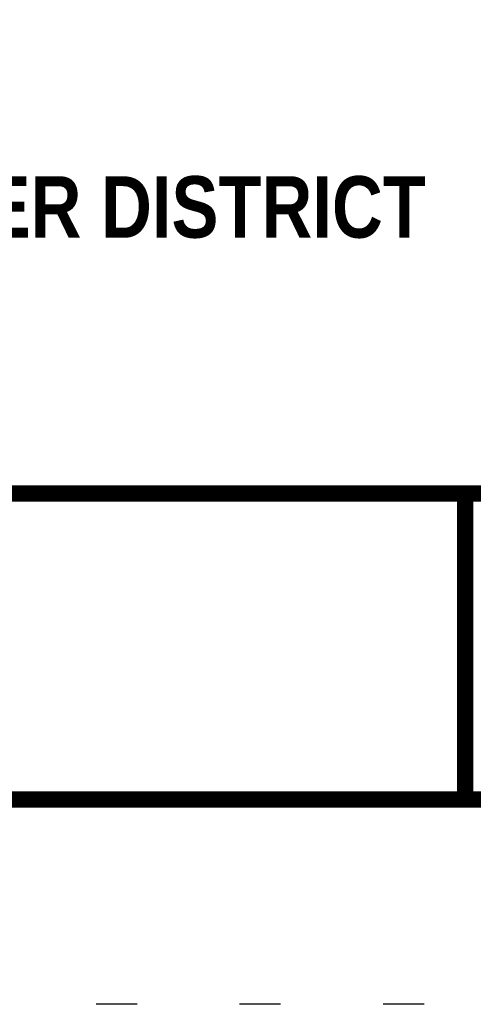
# Model space of a CAD drawing. Extents: x 0 to 8.5, y 0 to 11.
# Tile 2 of 166: x 5.4 to 6.5, y 0 to 2.4. Entities that reach past the tile are written whole.
import ezdxf
from ezdxf.enums import TextEntityAlignment as Align

# ---------------------------------------------------------------- set-up
doc = ezdxf.new("R2010")
doc.units = 0
doc.header["$MEASUREMENT"] = 0
doc.linetypes.add('DOT2', pattern=[0.125, 0, -0.125])
doc.layers.get('DEFPOINTS').update_dxf_attribs({"linetype": 'CONTINUOUS'})
doc.layers.add('BORDER', color=7, linetype='CONTINUOUS')
doc.layers.add('TEXT', color=255, linetype='CONTINUOUS')
doc.styles.add('TECHNICAL', font='techb___.ttf')

msp = doc.modelspace()

# ---------------------------------------------------------------- linework, layer by layer
at = {"layer": 'BORDER', "const_width": 0.04}
msp.add_lwpolyline([(0.5, 0.5), (0.5, 10.5), (8, 10.5), (8, 0.5)], close=True, dxfattribs=at)
for points in [[(0.5, 1.24672), (8, 1.24672)], [(6.50001, 1.24672), (6.50001, 0.5)]]:
    msp.add_lwpolyline(points, dxfattribs=at)
at = {"layer": 'DEFPOINTS', "linetype": 'DOT2', "ltscale": 2}
msp.add_lwpolyline([(0, 0), (0, 11), (8.5, 11), (8.5, 0)], close=True, dxfattribs=at)

# ---------------------------------------------------------------- texts
at = {"layer": 'TEXT', "color": 7, "style": 'TECHNICAL'}
msp.add_text('BELMONT COUNTY WATER AND SEWER DISTRICT', height=0.15, dxfattribs=at).set_placement((6.40422, 1.94568), align=Align.MIDDLE_RIGHT)

doc.saveas('drawing.dxf')
